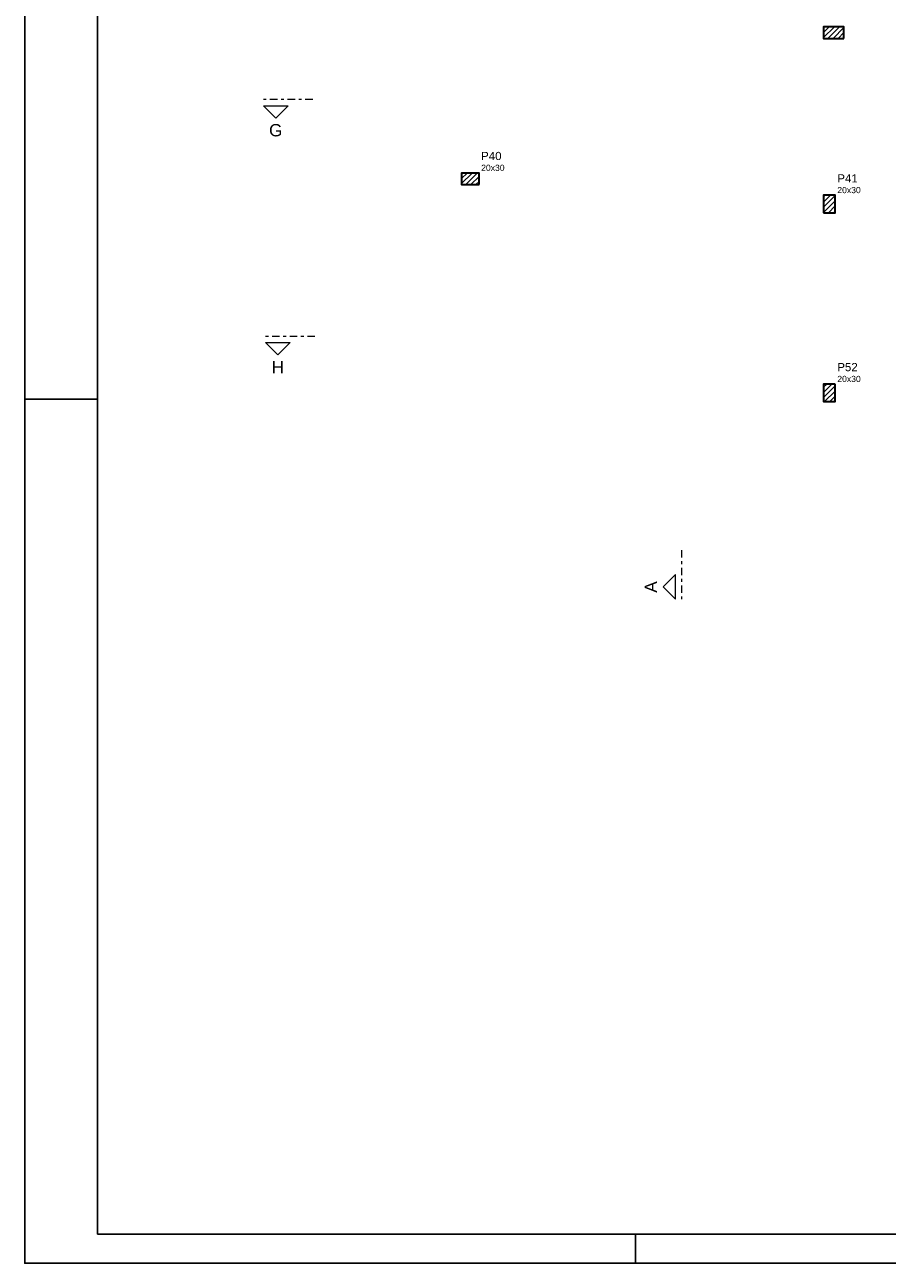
# Model space of a CAD drawing. Header units: millimetres. Extents: x 0 to 119, y 0 to 84.
# Tile 1 of 9: x 0 to 30, y 0 to 43. Entities that reach past the tile are written whole.
import ezdxf

# ---------------------------------------------------------------- set-up
doc = ezdxf.new("R2010")
doc.units = ezdxf.units.MM
doc.header["$MEASUREMENT"] = 0
doc.linetypes.add('DASHDOT', pattern=[2.54, 1.27, -0.635, 0, -0.635])
doc.linetypes.add('NULL', pattern=[0])
for name, color, linetype, lineweight in [('FO-Cortes', 9, 'DASHDOT', 5), ('FO-Hachura pilar que passa', 19, 'Continuous', 5), ('FO-Pilares', 4, 'Continuous', 30), ('FO-Textos dos pilares', 7, 'Continuous', 5)]:
    doc.layers.add(name, color=color, linetype=linetype, lineweight=lineweight)
doc.layers.add('SEDUC_MARF', color=1, linetype='Continuous')
doc.layers.add('SEDUC_MARGG', color=7, linetype='Continuous')
doc.styles.add('Arial', font='txt')

msp = doc.modelspace()

# ---------------------------------------------------------------- hatches: boundary and pattern name
at = {"layer": 'FO-Hachura pilar que passa', "linetype": 'Continuous'}
h = msp.add_hatch(dxfattribs=at)
h.set_pattern_fill('ANSI31', color=19, style=0)
h.paths.add_polyline_path([(28.1625, 42.1075), (28.1625, 42.3075), (28.1625, 42.5075), (27.8125, 42.5075), (27.4625, 42.5075), (27.4625, 42.3075), (27.4625, 42.1075), (27.8125, 42.1075)])
h = msp.add_hatch(dxfattribs=at)
h.set_pattern_fill('ANSI31', color=19, style=0)
h.paths.add_polyline_path([(15.6191, 37.0777), (15.6191, 37.2777), (15.6191, 37.4777), (15.3191, 37.4777), (15.0191, 37.4777), (15.0191, 37.2777), (15.0191, 37.0777), (15.3191, 37.0777)])
h = msp.add_hatch(dxfattribs=at)
h.set_pattern_fill('ANSI31', color=19, style=0)
h.paths.add_polyline_path([(27.4625, 36.1115), (27.6625, 36.1115), (27.8625, 36.1115), (27.8625, 36.4115), (27.8625, 36.7115), (27.6625, 36.7115), (27.4625, 36.7115), (27.4625, 36.4115)])
h = msp.add_hatch(dxfattribs=at)
h.set_pattern_fill('ANSI31', color=19, style=0)
h.paths.add_polyline_path([(27.8625, 30.2199), (27.6625, 30.2199), (27.4625, 30.2199), (27.4625, 29.9199), (27.4625, 29.6199), (27.6625, 29.6199), (27.8625, 29.6199), (27.8625, 29.9199)])

# ---------------------------------------------------------------- linework, layer by layer
at = {"layer": 'FO-Cortes', "ltscale": 0.2}
for p, q in [((9.8989, 40.0029), (8.2045, 40.0029)), ((9.9711, 31.8616), (8.2767, 31.8616)), ((22.583, 24.5178), (22.583, 22.8234))]:
    msp.add_line(p, q, dxfattribs=at)
at = {"layer": 'FO-Cortes', "linetype": 'Continuous', "ltscale": 0.2}
for points in [[(8.2045, 39.7911), (9.0517, 39.7911), (8.6281, 39.3675), (8.2045, 39.7911)], [(8.2767, 31.6498), (9.1239, 31.6498), (8.7003, 31.2262), (8.2767, 31.6498)], [(22.3712, 22.8234), (22.3712, 23.6706), (21.9476, 23.247), (22.3712, 22.8234)]]:
    msp.add_lwpolyline(points, close=True, dxfattribs=at)
at = {"layer": 'FO-Pilares'}
for points in [[(28.1625, 42.1075), (28.1625, 42.3075), (28.1625, 42.5075), (27.8125, 42.5075), (27.4625, 42.5075), (27.4625, 42.3075), (27.4625, 42.1075), (27.8125, 42.1075), (28.1625, 42.1075)], [(15.6191, 37.0777), (15.6191, 37.2777), (15.6191, 37.4777), (15.3191, 37.4777), (15.0191, 37.4777), (15.0191, 37.2777), (15.0191, 37.0777), (15.3191, 37.0777), (15.6191, 37.0777)], [(27.4625, 36.1115), (27.6625, 36.1115), (27.8625, 36.1115), (27.8625, 36.4115), (27.8625, 36.7115), (27.6625, 36.7115), (27.4625, 36.7115), (27.4625, 36.4115), (27.4625, 36.1115)], [(27.8625, 30.2199), (27.6625, 30.2199), (27.4625, 30.2199), (27.4625, 29.9199), (27.4625, 29.6199), (27.6625, 29.6199), (27.8625, 29.6199), (27.8625, 29.9199), (27.8625, 30.2199)]]:
    msp.add_lwpolyline(points, close=True, dxfattribs=at)
at = {"layer": 'SEDUC_MARF'}
for p, q in [((0, 29.7), (2.5, 29.7)), ((21.0015, 1), (21.0015, 0))]:
    msp.add_line(p, q, dxfattribs=at)
msp.add_lwpolyline([(118.9, 84.1), (0, 84.1), (0, 0), (118.9, 0)], close=True, dxfattribs=at)
at = {"layer": 'SEDUC_MARGG'}
msp.add_lwpolyline([(2.5, 1), (117.9, 1), (117.9, 83.1), (2.5, 83.1), (2.5, 1)], dxfattribs=at)

# ---------------------------------------------------------------- texts
at = {"layer": 'FO-Cortes', "linetype": 'NULL', "ltscale": 0.2, "char_height": 0.4236, "attachment_point": 8, "line_spacing_factor": 0.798, "style": 'Arial'}
for s, insert, width in [('G', (8.6285, 38.7321), 0.902285), ('H', (8.7005, 30.5911), 0.837715)]:
    msp.add_mtext(s, dxfattribs=dict(at, insert=insert, width=width))
at = {"layer": 'FO-Cortes', "linetype": 'NULL', "ltscale": 0.2, "insert": (21.7357, 23.2465), "char_height": 0.4236, "width": 0.773711, "attachment_point": 8, "rotation": 90.00021, "line_spacing_factor": 0.798, "style": 'Arial'}
msp.add_mtext('A', dxfattribs=at)
at = {"layer": 'FO-Textos dos pilares', "linetype": 'NULL', "attachment_point": 7, "line_spacing_factor": 0.798, "style": 'Arial'}
for s, insert, char_height, width in [('P40', (15.6895, 37.9187), 0.2824, 1.387852), ('20x30', (15.6895, 37.5484), 0.2118, 1.580273), ('P41', (27.9335, 37.1527), 0.2824, 1.387852), ('20x30', (27.9335, 36.7824), 0.2118, 1.580273), ('P52', (27.9335, 30.6607), 0.2824, 1.387852), ('20x30', (27.9335, 30.2904), 0.2118, 1.580273)]:
    msp.add_mtext(s, dxfattribs=dict(at, insert=insert, char_height=char_height, width=width))

doc.saveas('drawing.dxf')
